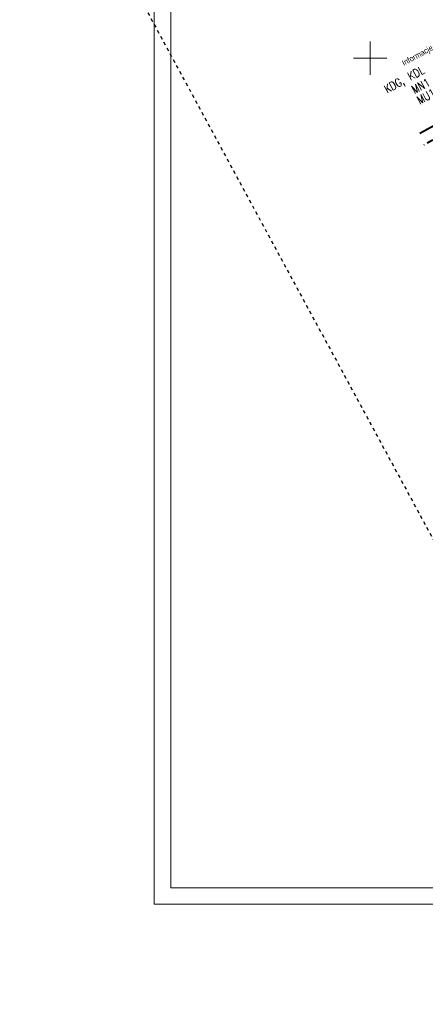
# Model space of a CAD drawing. Header units: metres. Extents: x 7437397 to 7437781, y 5556608 to 5556944.
# Tile 1 of 46: x 7437397 to 7437458, y 5556608 to 5556756. Entities that reach past the tile are written whole.
import ezdxf
from ezdxf.enums import TextEntityAlignment as Align

# ---------------------------------------------------------------- set-up
doc = ezdxf.new("R2010")
doc.units = ezdxf.units.M
doc.header["$MEASUREMENT"] = 0
doc.linetypes.add('KTCR02-500', pattern=[1.5, 1, -0.5])
doc.linetypes.add('PTRW01_01-500', pattern=[1, 0.5, -0.5])
for name, color, linetype, lineweight in [('_TABELKA', 7, 'Continuous', 15), ('MPZP', 250, 'Continuous', 5), ('Warstwa 2', 250, 'Continuous', 5), ('Warstwa 3', 250, 'Continuous', 5), ('Warstwa 8', 250, 'Continuous', 5)]:
    doc.layers.add(name, color=color, linetype=linetype, lineweight=lineweight)
doc.styles.get("Standard").update_dxf_attribs({"font": 'txt.shx', "width": 0.75})
doc.styles.add('Style-WORKING_1250', font='WORKING_1250.shx')

msp = doc.modelspace()

# ---------------------------------------------------------------- linework, layer by layer
at = {"layer": '_TABELKA', "color": 7}
for points in [[(7437781.26, 5556832.78), (7437417.54, 5556832.78), (7437417.54, 5556622.78), (7437781.26, 5556622.78)], [(7437778.76, 5556830.28), (7437420.04, 5556830.28), (7437420.04, 5556625.28), (7437778.76, 5556625.28)]]:
    msp.add_lwpolyline(points, close=True, dxfattribs=at)
at = {"layer": 'MPZP', "color": 212, "linetype": 'KTCR02-500', "lineweight": 40, "flags": 128}
msp.add_lwpolyline([(7437463.39, 5556739.83), (7437458.08, 5556736.93)], dxfattribs=at)
at = {"layer": 'Warstwa 2', "color": 5, "linetype": 'PTRW01_01-500', "lineweight": 30, "flags": 128}
msp.add_lwpolyline([(7437497.38, 5556607.75), (7437776.31, 5556758.98), (7437676.21, 5556943.59), (7437397.29, 5556792.36), (7437497.38, 5556607.75)], close=True, dxfattribs=at)
at = {"layer": 'Warstwa 3', "color": 7, "linetype": 'Continuous', "lineweight": 0}
for p, q in [((7437450, 5556752.5), (7437450, 5556750)), ((7437447.5, 5556750), (7437452.5, 5556750)), ((7437447.5, 5556750), (7437452.5, 5556750)), ((7437450, 5556750), (7437450, 5556747.5))]:
    msp.add_line(p, q, dxfattribs=at)
at = {"layer": 'Warstwa 8', "color": 212, "linetype": 'Continuous', "lineweight": 40}
msp.add_line((7437457.46, 5556738.71), (7437462.62, 5556741.52), dxfattribs=at)

# ---------------------------------------------------------------- texts
at = {"layer": 'Defpoints', "color": 6, "linetype": 'Continuous', "lineweight": 40, "width": 0.8}
for s, p in [('KDG, KDL', (7437455.12, 5556746.78)), ('MN1', (7437457.61, 5556745.81)), (' MU1', (7437458.02, 5556744.02))]:
    msp.add_text(s, height=1.25, rotation=28.53, dxfattribs=at).set_placement(p, align=Align.MIDDLE_CENTER)
at = {"layer": 'Defpoints', "color": 6, "linetype": 'Continuous', "lineweight": 0, "insert": (7437453.84, 5556751.08), "char_height": 0.8574, "attachment_point": 1, "rotation": 28.5846, "line_spacing_factor": 1.2, "style": 'Style-WORKING_1250'}
msp.add_mtext('\\P\\H1x;\\W0.8;Informacje z MPZP:', dxfattribs=at)

doc.saveas('drawing.dxf')
